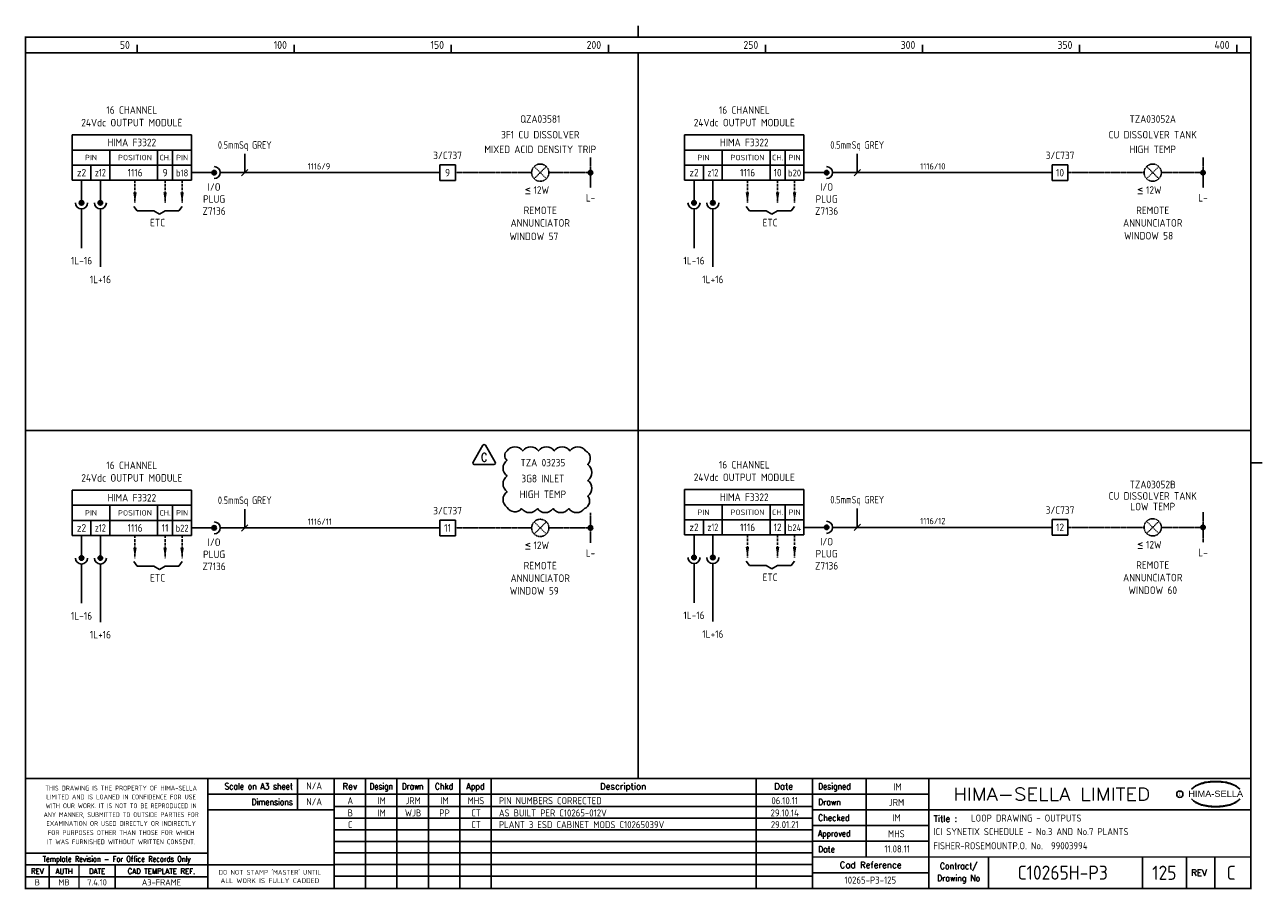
# Model space of a CAD drawing. Extents: x 14 to 408, y 0 to 275.
import ezdxf
from ezdxf.enums import TextEntityAlignment as Align

# ---------------------------------------------------------------- set-up
doc = ezdxf.new("R2010")
doc.units = 0
doc.header["$LTSCALE"] = 0.25
doc.header["$MEASUREMENT"] = 0
doc.linetypes.add('HIDDEN', pattern=[0.375, 0.25, -0.125])
doc.linetypes.add('HIDDEN2', pattern=[4.7625, 3.175, -1.5875])
doc.layers.get('0').update_dxf_attribs({"color": 41, "linetype": 'CONTINUOUS'})
for name, color, linetype in [('00-DRG_FRAME', 12, 'CONTINUOUS'), ('01-DRAW', 7, 'CONTINUOUS'), ('02-TEXT', 2, 'CONTINUOUS'), ('051-TEXT', 2, 'CONTINUOUS'), ('117', 7, 'CONTINUOUS'), ('117-TEXT', 2, 'CONTINUOUS')]:
    doc.layers.add(name, color=color, linetype=linetype)
doc.styles.add('ARIAL', font='arial.ttf', dxfattribs={"height": 2.5})
doc.styles.add('ISO', font='iso.shx')
doc.styles.add('ROMAND', font='ROMAND')
doc.styles.add('ROMANS', font='romans.shx')

# ---------------------------------------------------------------- blocks, each defined once
blk = doc.blocks.new('A3-REVA')
at = {"layer": '051-TEXT', "style": 'ISO'}
for tag, p in [('DESIGNED', (292.01, 31.7)), ('A', (117.73, 27.28)), ('DES', (127.73, 27.28)), ('DRN', (137.73, 27.28)), ('CHKD', (147.73, 27.28)), ('APPD', (157.73, 27.28)), ('DATE', (256, 27.28)), ('DRAWN', (291.72, 26.77)), ('CHECKED', (291.72, 21.89)), ('APPD', (291.65, 16.79)), ('DATE', (291.92, 11.96))]:
    blk.add_attdef(tag, text='', height=2.25, dxfattribs=at).set_placement(p, align=Align.CENTER)
blk.add_attdef('DESCRIPTION', (165.03, 27.28), '', height=2.25, dxfattribs=at)
blk = doc.blocks.new('A3-REVB')
at = {"layer": '051-TEXT', "style": 'ISO'}
for tag, p in [('A', (124.85, -20.36)), ('DES', (134.85, -20.36)), ('DRN', (144.85, -20.36)), ('CHKD', (154.85, -20.36)), ('APPD', (164.85, -20.36)), ('DATE', (263.12, -20.36))]:
    blk.add_attdef(tag, text='', height=2.25, dxfattribs=at).set_placement(p, align=Align.CENTER)
blk.add_attdef('DESCRIPTION', (172.15, -20.36), '', height=2.25, dxfattribs=at)
blk = doc.blocks.new('A3-TITLE')
at = {"layer": '051-TEXT', "style": 'ISO'}
blk.add_attdef('TITLE_1', (315.46, 21.78), '', height=2.25, dxfattribs=at)
for tag, p in [('DRGNO', (376.96, 3.24)), ('REV.', (398.2, 3.24))]:
    blk.add_attdef(tag, text='', height=4.5, dxfattribs=at).set_placement(p, align=Align.CENTER)
blk = doc.blocks.new('DOT')
for radius in [0.75, 0.65, 0.55, 0.45, 0.35, 0.25, 0.15, 0.05]:
    blk.add_circle((0, 0), radius)
blk = doc.blocks.new('A3-CONTRACT')
at = {"layer": '051-TEXT', "color": 41, "style": 'ISO'}
for tag, height, p in [('SCALE', 2.25, (106.71, 31.82)), ('DIMS', 2.25, (106.71, 26.8)), ('CAD-REF', 2.25, (283.73, 1.84)), ('CONTRACT', 4.5, (344.94, 3.1))]:
    blk.add_attdef(tag, text='', height=height, dxfattribs=at).set_placement(p, align=Align.CENTER)
for tag, p in [('TITLE_2', (303.86, 17.28)), ('TITLE_3', (303.79, 12.78))]:
    blk.add_attdef(tag, p, '', height=2.25, dxfattribs=at)
blk = doc.blocks.new('TRI-E')
at = {"layer": '01-DRAW'}
blk.add_lwpolyline([(-0.26, 2.55), (-2.34, -1.05, 0.57735), (-2.08, -1.5), (2.08, -1.5, 0.57735), (2.34, -1.05), (0.26, 2.55, 0.57735)], format="xyb", close=True, dxfattribs=at)
at = {"layer": '02-TEXT', "color": 2, "style": 'ROMANS', "width": 0.8}
blk.add_text('C', height=1.8, dxfattribs=at).set_placement((0, 0), align=Align.MIDDLE)

msp = doc.modelspace()

# ---------------------------------------------------------------- linework, layer by layer
at = {"layer": '00-DRG_FRAME'}
for p, q in [((50, 266.5), (50, 269)), ((100, 266.5), (100, 269)), ((150, 266.5), (150, 269)), ((200, 266.5), (200, 269)), ((250, 266.5), (250, 269)), ((300, 266.5), (300, 269)), ((350, 266.5), (350, 269)), ((400, 266.5), (400, 269)), ((101.01, 35.5), (101.01, 25.5)), ((122.7, 35.5), (122.7, 0.5)), ((132.7, 0.5), (132.7, 35.5)), ((142.7, 0.5), (142.7, 35.5)), ((152.7, 35.5), (152.7, 0.5)), ((162.7, 35.5), (162.7, 0.5)), ((247, 35.5), (247, 0.5)), ((282, 35.5), (282, 10.5)), ((265, 30.5), (302, 30.5)), ((265, 26.59), (112.7, 26.59)), ((302, 25.5), (265, 25.5)), ((265, 22.89), (112.7, 22.89)), ((265, 20.5), (302, 20.5)), ((265, 19.19), (112.7, 19.19)), ((265, 15.49), (112.7, 15.49)), ((302, 15.5), (265, 15.5)), ((265, 11.79), (112.7, 11.79)), ((265, 8.09), (112.7, 8.09)), ((321, 10.5), (321, 0.5)), ((370, 10.5), (370, 0.5)), ((384, 0.5), (384, 10.5)), ((393, 10.5), (393, 0.5)), ((72.5, 4.25), (14.5, 4.25)), ((265, 4.39), (112.7, 4.39)), ((302, 5.5), (265, 5.5))]:
    msp.add_line(p, q, dxfattribs=at)
at = {"layer": '00-DRG_FRAME', "const_width": 0.5}
for points in [[(209.5, 271.5), (209.5, 275.18)], [(209.5, 271.5), (209.5, 275.18)], [(14.5, 266.5), (404.5, 266.5)], [(209.5, 35.5), (209.5, 266.5)], [(14.5, 146.31), (404.5, 146.31)], [(404.5, 136), (408.18, 136)], [(404.5, 35.5), (14.5, 35.5)], [(72.5, 0.5), (72.5, 35.5)], [(112.7, 0.5), (112.7, 35.5)], [(265, 35.5), (265, 0.5)], [(302, 0.5), (302, 35.5)], [(265, 30.5), (72.5, 30.5)], [(112.7, 25.5), (72.5, 25.5)], [(404.5, 25.5), (302, 25.5)], [(14.5, 11.75), (72.5, 11.75)], [(14.5, 8), (72.5, 8)], [(22, 0.5), (22, 8)], [(31.5, 0.5), (31.5, 8)], [(43, 0.5), (43, 8)], [(112.7, 8), (72.5, 8)], [(265, 10.5), (404.5, 10.5)]]:
    msp.add_lwpolyline(points, dxfattribs=at)
msp.add_lwpolyline([(14.5, 0.5), (404.5, 0.5), (404.5, 271.5), (14.5, 271.5)], close=True, dxfattribs=at)
at = {"layer": '00-DRG_FRAME', "color": 3}
msp.add_circle((381.88, 30.5), 1, dxfattribs=at)
for centre, radius, start, end in [((390.6, 26.83), 7.24, 106.0532, 133.5024), ((390.88, 27.01), 7.3, 130.419, 136.057), ((390.11, 28.1), 5.98, 122.244, 131.6154), ((389.75, 28.78), 5.21, 111.8206, 122.8668), ((391.78, 24.7), 9.76, 107.5931, 113.9452), ((393.1, 18.5), 15.94, 89.2698, 106.3911), ((392.1, 23.52), 10.99, 96.0146, 107.3203), ((393.29, 16.31), 18.28, 92.8917, 97.3734), ((393.24, 18.86), 15.73, 89.7805, 93.1738), ((393.36, 18.86), 15.73, 86.8262, 90.2195), ((393.51, 18.5), 15.94, 73.6089, 90.7302), ((393.31, 16.31), 18.28, 82.6266, 87.1083), ((394.51, 23.52), 10.99, 72.6797, 83.9854), ((394.83, 24.7), 9.76, 66.0548, 72.4069), ((396, 26.83), 7.24, 46.4976, 73.9468), ((396.85, 28.78), 5.21, 57.1332, 68.1794), ((396.49, 28.1), 5.98, 48.3846, 57.756), ((395.73, 27.01), 7.3, 43.943, 49.581), ((390.88, 34.04), 7.3, 223.943, 229.581), ((390.6, 34.23), 7.24, 226.4976, 253.9468), ((390.11, 32.96), 5.98, 228.3846, 237.756), ((389.75, 32.28), 5.21, 237.1332, 248.1794), ((396, 34.23), 7.24, 286.0532, 313.5024), ((396.85, 32.28), 5.21, 291.8206, 302.8668), ((396.49, 32.96), 5.98, 302.244, 311.6154), ((395.73, 34.04), 7.3, 310.419, 316.057), ((391.78, 36.36), 9.76, 246.0548, 252.4069), ((393.1, 42.56), 15.94, 253.6089, 270.7302), ((392.1, 37.54), 10.99, 252.6797, 263.9854), ((393.29, 44.75), 18.28, 262.6266, 267.1083), ((393.24, 42.19), 15.73, 266.8262, 270.2195), ((393.51, 42.56), 15.94, 269.2698, 286.3911), ((393.36, 42.19), 15.73, 269.7805, 273.1738), ((393.31, 44.75), 18.28, 272.8917, 277.3734), ((394.51, 37.54), 10.99, 276.0146, 287.3203), ((394.83, 36.36), 9.76, 287.5931, 293.9452)]:
    msp.add_arc(centre, radius, start, end, dxfattribs=at)
at = {"layer": '01-DRAW'}
msp.add_lwpolyline([(167.77, 139.77, -0.520567), (172.77, 139.77, -0.520567), (177.77, 139.77, -0.520567), (182.77, 139.77, -0.520567), (187.77, 139.77, -0.520567), (192.77, 139.77, -0.520567), (193.42, 135.41, -0.520567), (193.42, 130.41, -0.520567), (193.42, 125.41, -0.520567), (192.4, 121.43, -0.520567), (187.4, 121.43, -0.520567), (182.4, 121.43, -0.520567), (177.4, 121.43, -0.520567), (172.4, 121.43, -0.520567), (167.77, 121.8, -0.520567), (167.77, 126.8, -0.520567), (167.77, 131.8, -0.520567), (167.77, 136.8, -0.520567)], format="xyb", close=True, dxfattribs=at)
at = {"layer": '117'}
for p, q in [((29.32, 240.36), (29.32, 225.96)), ((67.32, 240.36), (29.32, 240.36)), ((67.32, 240.36), (67.32, 225.96)), ((224.26, 240.36), (224.26, 225.96)), ((262.26, 240.36), (224.26, 240.36)), ((262.26, 240.36), (262.26, 225.96)), ((67.32, 235.56), (29.32, 235.56)), ((41.32, 235.56), (41.32, 225.96)), ((56.52, 235.56), (56.52, 225.96)), ((61.32, 235.56), (61.32, 225.96)), ((262.26, 235.56), (224.26, 235.56)), ((236.26, 235.56), (236.26, 225.96)), ((251.46, 235.56), (251.46, 225.96)), ((256.26, 235.56), (256.26, 225.96)), ((67.32, 230.76), (29.32, 230.76)), ((35.32, 230.76), (35.32, 225.96)), ((146.32, 230.86), (146.32, 225.86)), ((151.32, 230.86), (146.32, 230.86)), ((151.32, 225.86), (151.32, 230.86)), ((262.26, 230.76), (224.26, 230.76)), ((230.26, 230.76), (230.26, 225.96)), ((341.26, 230.86), (341.26, 225.86)), ((346.26, 230.86), (341.26, 230.86)), ((346.26, 225.86), (346.26, 230.86)), ((67.32, 225.96), (29.32, 225.96)), ((32.32, 225.96), (32.32, 218.76)), ((38.32, 225.96), (38.32, 218.76)), ((67.32, 228.36), (74.52, 228.36)), ((76.44, 228.36), (146.32, 228.36)), ((151.32, 225.86), (146.32, 225.86)), ((262.26, 225.96), (224.26, 225.96)), ((227.26, 225.96), (227.26, 218.76)), ((233.26, 225.96), (233.26, 218.76)), ((262.26, 228.36), (269.46, 228.36)), ((271.38, 228.36), (341.26, 228.36)), ((346.26, 225.86), (341.26, 225.86)), ((32.32, 216.84), (32.32, 204.36)), ((38.32, 216.84), (38.32, 198.36)), ((48.92, 217.62), (50, 216.18)), ((64.32, 217.62), (63.24, 216.18)), ((227.26, 216.84), (227.26, 204.36)), ((233.26, 216.84), (233.26, 198.36)), ((243.86, 217.62), (244.94, 216.18)), ((259.26, 217.62), (258.18, 216.18)), ((50, 216.18), (55.32, 216.18)), ((55.32, 216.18), (57.12, 215.1)), ((58.92, 216.18), (57.12, 215.1)), ((63.24, 216.18), (58.92, 216.18)), ((244.94, 216.18), (250.26, 216.18)), ((250.26, 216.18), (252.06, 215.1)), ((253.86, 216.18), (252.06, 215.1)), ((258.18, 216.18), (253.86, 216.18)), ((67.32, 127.27), (29.32, 127.27)), ((29.32, 127.27), (29.32, 112.87)), ((67.32, 127.27), (67.32, 112.87)), ((262.26, 127.45), (224.26, 127.45)), ((224.26, 127.45), (224.26, 113.05)), ((262.26, 127.45), (262.26, 113.05)), ((67.32, 122.47), (29.32, 122.47)), ((41.32, 122.47), (41.32, 112.87)), ((56.52, 122.47), (56.52, 112.87)), ((61.32, 122.47), (61.32, 112.87)), ((262.26, 122.65), (224.26, 122.65)), ((236.26, 122.65), (236.26, 113.05)), ((251.46, 122.65), (251.46, 113.05)), ((256.26, 122.65), (256.26, 113.05)), ((67.32, 117.67), (29.32, 117.67)), ((35.32, 117.67), (35.32, 112.87)), ((67.32, 115.27), (74.52, 115.27)), ((76.44, 115.27), (146.32, 115.27)), ((146.32, 117.77), (146.32, 112.77)), ((151.32, 117.77), (146.32, 117.77)), ((151.32, 112.77), (151.32, 117.77)), ((262.26, 117.85), (224.26, 117.85)), ((230.26, 117.85), (230.26, 113.05)), ((262.26, 115.45), (269.46, 115.45)), ((271.38, 115.45), (341.26, 115.45)), ((346.26, 117.95), (341.26, 117.95)), ((341.26, 117.95), (341.26, 112.95)), ((346.26, 112.95), (346.26, 117.95)), ((67.32, 112.87), (29.32, 112.87)), ((32.32, 112.87), (32.32, 105.67)), ((38.32, 112.87), (38.32, 105.67)), ((151.32, 112.77), (146.32, 112.77)), ((262.26, 113.05), (224.26, 113.05)), ((227.26, 113.05), (227.26, 105.85)), ((233.26, 113.05), (233.26, 105.85)), ((346.26, 112.95), (341.26, 112.95)), ((32.32, 103.75), (32.32, 91.27)), ((38.32, 103.75), (38.32, 85.27)), ((48.92, 104.53), (50, 103.09)), ((50, 103.09), (55.32, 103.09)), ((55.32, 103.09), (57.12, 102.01)), ((58.92, 103.09), (57.12, 102.01)), ((63.24, 103.09), (58.92, 103.09)), ((64.32, 104.53), (63.24, 103.09)), ((227.26, 103.93), (227.26, 91.45)), ((233.26, 103.93), (233.26, 85.45)), ((243.86, 104.71), (244.94, 103.27)), ((244.94, 103.27), (250.26, 103.27)), ((250.26, 103.27), (252.06, 102.19)), ((253.86, 103.27), (252.06, 102.19)), ((258.18, 103.27), (253.86, 103.27)), ((259.26, 104.71), (258.18, 103.27))]:
    msp.add_line(p, q, dxfattribs=at)
at = {"layer": '117', "color": 3}
for p, q in [((84.27, 228.36), (84.27, 234.36)), ((279.21, 228.36), (279.21, 234.36)), ((83.27, 227.36), (85.27, 229.36)), ((278.21, 227.36), (280.21, 229.36)), ((84.27, 115.27), (84.27, 121.27)), ((279.21, 115.45), (279.21, 121.45)), ((83.27, 114.27), (85.27, 116.27)), ((278.21, 114.45), (280.21, 116.45))]:
    msp.add_line(p, q, dxfattribs=at)
at = {"layer": '117', "linetype": 'HIDDEN'}
for p, q in [((194.32, 233.16), (194.32, 223.56)), ((389.26, 233.16), (389.26, 223.56)), ((176.37, 226.42), (180.26, 230.31)), ((176.37, 230.31), (180.26, 226.42)), ((371.32, 230.31), (375.21, 226.42)), ((371.32, 226.42), (375.21, 230.31)), ((151.32, 228.36), (175.57, 228.36)), ((181.07, 228.36), (194.32, 228.36)), ((346.26, 228.36), (370.51, 228.36)), ((376.01, 228.36), (389.26, 228.36)), ((194.32, 120.07), (194.32, 110.47)), ((389.26, 120.25), (389.26, 110.65)), ((151.32, 115.27), (175.57, 115.27)), ((176.37, 117.21), (180.26, 113.32)), ((176.37, 113.32), (180.26, 117.21)), ((181.07, 115.27), (194.32, 115.27)), ((346.26, 115.45), (370.51, 115.45)), ((371.32, 113.5), (375.21, 117.39)), ((371.32, 117.39), (375.21, 113.5)), ((376.01, 115.45), (389.26, 115.45))]:
    msp.add_line(p, q, dxfattribs=at)
at = {"layer": '117', "linetype": 'HIDDEN2'}
for p, q in [((49.32, 225.96), (49.32, 218.76)), ((58.92, 225.96), (58.92, 218.76)), ((64.32, 225.96), (64.32, 218.76)), ((244.26, 225.96), (244.26, 218.76)), ((253.86, 225.96), (253.86, 218.76)), ((259.26, 225.96), (259.26, 218.76)), ((49.32, 112.87), (49.32, 105.67)), ((58.92, 112.87), (58.92, 105.67)), ((64.32, 112.87), (64.32, 105.67)), ((244.26, 113.05), (244.26, 105.85)), ((253.86, 113.05), (253.86, 105.85)), ((259.26, 113.05), (259.26, 105.85))]:
    msp.add_line(p, q, dxfattribs=at)
at = {"layer": '117'}
for centre, radius in [((74.52, 228.36), 0.72), ((74.52, 228.36), 0.624), ((74.52, 228.36), 0.528), ((74.52, 228.36), 0.432), ((74.52, 228.36), 0.336), ((269.46, 228.36), 0.72), ((269.46, 228.36), 0.624), ((269.46, 228.36), 0.528), ((269.46, 228.36), 0.432), ((269.46, 228.36), 0.336), ((74.52, 228.36), 0.24), ((74.52, 228.36), 0.144), ((74.52, 228.36), 0.048), ((269.46, 228.36), 0.24), ((269.46, 228.36), 0.144), ((269.46, 228.36), 0.048), ((32.32, 218.76), 0.72), ((32.32, 218.76), 0.624), ((32.32, 218.76), 0.528), ((32.32, 218.76), 0.432), ((32.32, 218.76), 0.336), ((32.32, 218.76), 0.24), ((32.32, 218.76), 0.144), ((32.32, 218.76), 0.048), ((38.32, 218.76), 0.72), ((38.32, 218.76), 0.624), ((38.32, 218.76), 0.528), ((38.32, 218.76), 0.432), ((38.32, 218.76), 0.336), ((38.32, 218.76), 0.24), ((38.32, 218.76), 0.144), ((38.32, 218.76), 0.048), ((227.26, 218.76), 0.72), ((227.26, 218.76), 0.624), ((227.26, 218.76), 0.528), ((227.26, 218.76), 0.432), ((227.26, 218.76), 0.336), ((227.26, 218.76), 0.24), ((227.26, 218.76), 0.144), ((227.26, 218.76), 0.048), ((233.26, 218.76), 0.72), ((233.26, 218.76), 0.624), ((233.26, 218.76), 0.528), ((233.26, 218.76), 0.432), ((233.26, 218.76), 0.336), ((233.26, 218.76), 0.24), ((233.26, 218.76), 0.144), ((233.26, 218.76), 0.048), ((74.52, 115.27), 0.72), ((74.52, 115.27), 0.624), ((74.52, 115.27), 0.528), ((74.52, 115.27), 0.432), ((74.52, 115.27), 0.336), ((74.52, 115.27), 0.24), ((74.52, 115.27), 0.144), ((74.52, 115.27), 0.048), ((269.46, 115.45), 0.72), ((269.46, 115.45), 0.624), ((269.46, 115.45), 0.528), ((269.46, 115.45), 0.432), ((269.46, 115.45), 0.336), ((269.46, 115.45), 0.24), ((269.46, 115.45), 0.144), ((269.46, 115.45), 0.048), ((227.26, 105.85), 0.72), ((227.26, 105.85), 0.624), ((233.26, 105.85), 0.72), ((233.26, 105.85), 0.624), ((32.32, 105.67), 0.72), ((32.32, 105.67), 0.624), ((32.32, 105.67), 0.528), ((32.32, 105.67), 0.432), ((32.32, 105.67), 0.336), ((32.32, 105.67), 0.24), ((32.32, 105.67), 0.144), ((32.32, 105.67), 0.048), ((38.32, 105.67), 0.72), ((38.32, 105.67), 0.624), ((38.32, 105.67), 0.528), ((38.32, 105.67), 0.432), ((38.32, 105.67), 0.336), ((38.32, 105.67), 0.24), ((38.32, 105.67), 0.144), ((38.32, 105.67), 0.048), ((227.26, 105.85), 0.528), ((227.26, 105.85), 0.432), ((227.26, 105.85), 0.336), ((227.26, 105.85), 0.24), ((227.26, 105.85), 0.144), ((227.26, 105.85), 0.048), ((233.26, 105.85), 0.528), ((233.26, 105.85), 0.432), ((233.26, 105.85), 0.336), ((233.26, 105.85), 0.24), ((233.26, 105.85), 0.144), ((233.26, 105.85), 0.048)]:
    msp.add_circle(centre, radius, dxfattribs=at)
at = {"layer": '117', "linetype": 'HIDDEN'}
for centre in [(178.32, 228.36), (373.26, 228.36), (178.32, 115.27), (373.26, 115.45)]:
    msp.add_circle(centre, 2.75, dxfattribs=at)
at = {"layer": '117'}
for centre, start, end in [((74.52, 228.36), 270, 90), ((269.46, 228.36), 270, 90), ((32.32, 218.76), 180, 0), ((38.32, 218.76), 180, 0), ((227.26, 218.76), 180, 0), ((233.26, 218.76), 180, 0), ((74.52, 115.27), 270, 90), ((269.46, 115.45), 270, 90), ((32.32, 105.67), 180, 0), ((38.32, 105.67), 180, 0), ((227.26, 105.85), 180, 0), ((233.26, 105.85), 180, 0)]:
    msp.add_arc(centre, 1.92, start, end, dxfattribs=at)
for points in [[(49.88, 222.12), (48.76, 222.12), (49.32, 218.76)], [(59.48, 222.12), (58.36, 222.12), (58.92, 218.76)], [(64.88, 222.12), (63.76, 222.12), (64.32, 218.76)], [(244.82, 222.12), (243.7, 222.12), (244.26, 218.76)], [(254.42, 222.12), (253.3, 222.12), (253.86, 218.76)], [(259.82, 222.12), (258.7, 222.12), (259.26, 218.76)], [(49.88, 109.03), (48.76, 109.03), (49.32, 105.67)], [(59.48, 109.03), (58.36, 109.03), (58.92, 105.67)], [(64.88, 109.03), (63.76, 109.03), (64.32, 105.67)], [(244.82, 109.21), (243.7, 109.21), (244.26, 105.85)], [(254.42, 109.21), (253.3, 109.21), (253.86, 105.85)], [(259.82, 109.21), (258.7, 109.21), (259.26, 105.85)]]:
    msp.add_solid(points, dxfattribs=at)

# ---------------------------------------------------------------- block references
at = {"layer": '00-DRG_FRAME', "color": 7, "lineweight": 211, "xscale": 1.510553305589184, "yscale": 1.510553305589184, "zscale": 1.510553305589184}
msp.add_blockref('TRI-E', (160.45, 137.74), dxfattribs=at)
at = {"layer": '00-DRG_FRAME'}
for name, p, values in [('A3-CONTRACT', (-0.35, 0.19), {'TITLE_2': 'ICI SYNETIX SCHEDULE - No.3 AND No.7 PLANTS', 'TITLE_3': 'FISHER-ROSEMOUNTP.O. No.  99003994', 'CAD-REF': '10265-P3-125', 'CONTRACT': 'C10265H-P3', 'SCALE': 'N/A', 'DIMS': 'N/A'}), ('A3-REVB', (-7, 47.68), {'A': 'A', 'DES': 'IM', 'DRN': 'JRM', 'CHKD': 'IM', 'APPD': 'MHS', 'DESCRIPTION': 'PIN NUMBERS CORRECTED', 'DATE': '06.10.11'}), ('A3-REVB', (-7, 43.77), {'A': 'B', 'DES': 'IM', 'DRN': 'WJB', 'CHKD': 'PP', 'APPD': 'CT', 'DESCRIPTION': 'AS BUILT PER C10265-012V', 'DATE': '29.10.14'}), ('A3-TITLE', (0, 0), {'TITLE_1': 'LOOP DRAWING - OUTPUTS', 'DRGNO': '125', 'REV.': 'C'}), ('A3-REVB', (-7, 40.05), {'A': 'C', 'APPD': 'CT', 'DESCRIPTION': 'PLANT 3 ESD CABINET MODS C10265039V', 'DATE': '29.01.21'})]:
    msp.add_blockref(name, p, dxfattribs=at).add_auto_attribs(values)
ref = msp.add_blockref('A3-REVA', (0, 0), dxfattribs=at)
ref.add_attrib('DESIGNED', 'IM', dxfattribs={"layer": '051-TEXT', "height": 2.25, "style": 'ISO'}).set_placement((292.01, 31.7), align=Align.CENTER)
ref.add_attrib('DRAWN', 'JRM', dxfattribs={"layer": '051-TEXT', "height": 2.25, "style": 'ISO'}).set_placement((291.72, 26.77), align=Align.CENTER)
ref.add_attrib('CHECKED', 'IM', dxfattribs={"layer": '051-TEXT', "height": 2.25, "style": 'ISO'}).set_placement((291.72, 21.89), align=Align.CENTER)
ref.add_attrib('APPD', 'MHS', dxfattribs={"layer": '051-TEXT', "height": 2.25, "style": 'ISO'}).set_placement((291.65, 16.79), align=Align.CENTER)
ref.add_attrib('DATE', '11.08.11', dxfattribs={"layer": '051-TEXT', "height": 2.25, "style": 'ISO'}).set_placement((291.92, 11.96), align=Align.CENTER)
at = {"layer": '117', "xscale": 0.9600000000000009, "yscale": 0.9600000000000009, "zscale": 0.9600000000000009}
for p in [(194.32, 228.36), (389.26, 228.36), (194.32, 115.27), (389.26, 115.45)]:
    msp.add_blockref('DOT', p, dxfattribs=at)

# ---------------------------------------------------------------- texts
at = {"layer": '00-DRG_FRAME', "style": 'ISO'}
for s, p in [('50', (47.69, 267.75)), ('100', (97.69, 267.75)), ('150', (147.69, 267.75)), ('200', (197.69, 267.75)), ('250', (247.69, 267.75)), ('300', (297.69, 267.75)), ('350', (347.69, 267.75)), ('400', (397.69, 267.75))]:
    msp.add_text(s, height=2.5, dxfattribs=at).set_placement(p, align=Align.RIGHT)
at = {"layer": '00-DRG_FRAME', "color": 3, "style": 'ISO'}
for s, width, p in [('THIS DRAWING IS THE PROPERTY OF HIMA-SELLA', 0.9, (44.92, 32.44)), ("DO NOT STAMP 'MASTER' UNTIL", 0.95, (92.25, 5.79))]:
    msp.add_text(s, height=1.53, dxfattribs=dict(at, width=width)).set_placement(p, align=Align.MIDDLE)
at = {"layer": '00-DRG_FRAME', "color": 4, "style": 'ROMAND', "width": 0.87}
for s, p in [('Scale on A3 sheet', (99.54, 32)), ('Dimensions', (99.54, 27.01))]:
    msp.add_text(s, height=2, dxfattribs=at).set_placement(p, align=Align.RIGHT)
at = {"layer": '00-DRG_FRAME', "color": 4, "style": 'ROMAND'}
for s, p in [('Rev', (117.7, 32)), ('Description', (204.69, 32)), ('Date', (255.79, 32))]:
    msp.add_text(s, height=2, dxfattribs=at).set_placement(p, align=Align.CENTER)
for s, width, p in [('Design', 0.85, (127.7, 32)), ('Drawn', 0.85, (137.7, 32)), ('Chkd', 0.9, (147.7, 32)), ('Appd', 0.9, (157.7, 32))]:
    msp.add_text(s, height=2, dxfattribs=dict(at, width=width)).set_placement(p, align=Align.CENTER)
for s, width, p in [('Designed', 0.87, (266.75, 32)), ('Drawn', 0.9, (266.75, 27)), ('Checked', 0.9, (266.75, 22)), ('Approved', 0.85, (266.75, 17)), ('Date', 0.9, (266.75, 12))]:
    msp.add_text(s, height=2, dxfattribs=dict(at, width=width)).set_placement(p)
at = {"layer": '00-DRG_FRAME', "style": 'ROMAND', "width": 1.15}
msp.add_text('HIMA-SELLA LIMITED', height=4, dxfattribs=at).set_placement((341.1, 30.5), align=Align.MIDDLE)
at = {"layer": '00-DRG_FRAME', "style": 'ARIAL', "width": 1.05}
msp.add_text('HIMA-SELLA', height=2, dxfattribs=at).set_placement((393.3, 29.63), align=Align.CENTER)
at = {"layer": '00-DRG_FRAME', "color": 3, "style": 'ISO'}
for s, width, p in [('LIMITED AND IS LOANED IN CONFIDENCE FOR USE', 0.9, (44.92, 29.62)), ('WITH OUR WORK. IT IS NOT TO BE REPRODUCED IN', 0.87, (44.92, 26.81)), ('ANY MANNER, SUBMITTED TO OUTSIDE PARTIES FOR', 0.87, (44.92, 23.99)), ('EXAMINATION OR USED DIRECTLY OR INDIRECTLY', 0.9, (44.92, 21.18)), ('IT WAS FURNISHED WITHOUT WRITTEN CONSENT.', 0.9, (44.92, 15.35)), ('FOR PURPOSES OTHER THAN THOSE FOR WHICH', 0.9, (44.92, 18.27))]:
    msp.add_text(s, height=1.53, dxfattribs=dict(at, width=width)).set_placement(p, align=Align.MIDDLE_CENTER)
at = {"layer": '00-DRG_FRAME', "color": 3, "style": 'ISO', "width": 0.9}
msp.add_text('C', height=1, dxfattribs=at).set_placement((381.84, 30), align=Align.CENTER)
at = {"layer": '00-DRG_FRAME', "color": 4, "style": 'ROMAND'}
msp.add_text('Title :', height=2, dxfattribs=at).set_placement((303.5, 21.75))
for s, height, width, p in [('Template Revision - For Office Records Only', 1.8, 0.85, (43.5, 9.62)), ('Contract/', 2, 0.9, (311.5, 7.5)), ('REV', 1.8, 0.9, (18.25, 6)), ('AUTH', 1.8, 0.9, (26.75, 6)), ('DATE', 1.8, 0.9, (37.25, 6)), ('CAD TEMPLATE REF.', 1.8, 0.9, (57.75, 6)), ('Drawing No', 2, 0.9, (311.5, 3.5))]:
    msp.add_text(s, height=height, dxfattribs=dict(at, width=width)).set_placement(p, align=Align.MIDDLE)
for s, p in [('Cad Reference', (283.5, 8)), ('REV', (388, 5.5))]:
    msp.add_text(s, height=2, dxfattribs=at).set_placement(p, align=Align.MIDDLE)
at = {"layer": '00-DRG_FRAME', "color": 41, "style": 'ISO'}
for s, p in [('B', (18.25, 1.45)), ('MB', (26.75, 1.45)), ('7.4.10', (37.25, 1.45)), ('A3-FRAME', (57.75, 1.45))]:
    msp.add_text(s, height=2, dxfattribs=at).set_placement(p, align=Align.CENTER)
at = {"layer": '00-DRG_FRAME', "color": 3, "style": 'ISO'}
msp.add_text('ALL WORK IS FULLY CADDED', height=1.53, dxfattribs=at).set_placement((92.25, 2.98), align=Align.MIDDLE_CENTER)
at = {"layer": '117-TEXT', "style": 'ISO'}
for s, height, p in [('16 CHANNEL', 2.4, (48.32, 247.08)), ('16 CHANNEL', 2.4, (243.26, 247.08)), ('24Vdc OUTPUT MODULE', 2.4, (48.32, 243.08)), ('24Vdc OUTPUT MODULE', 2.4, (243.26, 243.08)), ('HIMA F3322', 2.4, (48.32, 236.76)), ('HIMA F3322', 2.4, (243.26, 236.76)), ('PIN', 1.728, (35.32, 232.3)), ('POSITION', 1.728, (49.32, 232.3)), ('CH.', 1.728, (58.92, 232.3)), ('PIN', 1.73, (64.32, 232.3)), ('PIN', 1.728, (230.26, 232.3)), ('POSITION', 1.728, (244.26, 232.3)), ('CH.', 1.728, (253.86, 232.3)), ('PIN', 1.73, (259.26, 232.3)), ('z2', 2.4, (32.32, 227.16)), ('1116', 2.4, (49.37, 227.16)), ('9', 2.4, (58.92, 227.16)), ('b18', 2.2, (64.32, 227.16)), ('z2', 2.4, (227.26, 227.16)), ('1116', 2.4, (244.32, 227.16)), ('10', 2.4, (253.86, 227.16)), ('b20', 2.2, (259.26, 227.16)), ('I/O', 2.4, (74.52, 222.6)), ('I/O', 2.4, (269.46, 222.6)), ('PLUG', 2.4, (74.52, 218.76)), ('PLUG', 2.4, (269.46, 218.76)), ('Z7136', 2.4, (74.52, 214.92)), ('Z7136', 2.4, (269.46, 214.92)), ('ETC', 2.4, (56.52, 211.26)), ('ETC', 2.4, (251.46, 211.26)), ('16 CHANNEL', 2.4, (48.32, 133.99)), ('16 CHANNEL', 2.4, (243.26, 134.17)), ('24Vdc OUTPUT MODULE', 2.4, (48.32, 129.99)), ('24Vdc OUTPUT MODULE', 2.4, (243.26, 130.17)), ('HIMA F3322', 2.4, (243.26, 123.85)), ('HIMA F3322', 2.4, (48.32, 123.67)), ('PIN', 1.728, (35.32, 119.2)), ('POSITION', 1.728, (49.32, 119.2)), ('CH.', 1.728, (58.92, 119.2)), ('PIN', 1.73, (64.32, 119.21)), ('PIN', 1.728, (230.26, 119.38)), ('POSITION', 1.728, (244.26, 119.38)), ('CH.', 1.728, (253.86, 119.38)), ('PIN', 1.73, (259.26, 119.39)), ('z2', 2.4, (32.32, 114.07)), ('1116', 2.4, (49.37, 114.07)), ('11', 2.4, (58.92, 114.07)), ('b22', 2.2, (64.32, 114.07)), ('z2', 2.4, (227.26, 114.25)), ('1116', 2.4, (244.32, 114.25)), ('12', 2.4, (253.86, 114.25)), ('b24', 2.2, (259.26, 114.25)), ('I/O', 2.4, (74.52, 109.51)), ('I/O', 2.4, (269.46, 109.69)), ('PLUG', 2.4, (74.52, 105.67)), ('PLUG', 2.4, (269.46, 105.85)), ('Z7136', 2.4, (74.52, 101.83)), ('Z7136', 2.4, (269.46, 102.01)), ('ETC', 2.4, (56.52, 98.17)), ('ETC', 2.4, (251.46, 98.35))]:
    msp.add_text(s, height=height, dxfattribs=at).set_placement(p, align=Align.CENTER)
for s, p in [('QZA03581', (178.32, 245.43)), ('TZA03052A', (373.26, 245.43)), ('3F1 CU DISSOLVER', (178.32, 240.43)), ('CU DISSOLVER TANK', (373.26, 240.43)), ('MIXED ACID DENSITY TRIP', (178.32, 235.77)), ('HIGH TEMP', (373.26, 235.77)), ('3/C737', (148.82, 233.86)), ('3/C737', (343.76, 233.86)), ('9', (148.82, 228.36)), ('10', (343.76, 228.36)), ('L-', (194.32, 220.36)), ('L-', (389.26, 220.36)), ('REMOTE', (178.32, 216.36)), ('REMOTE', (373.26, 216.36)), ('ANNUNCIATOR', (178.32, 212.36)), ('ANNUNCIATOR', (373.26, 212.36)), ('WINDOW 57', (176.28, 208.08)), ('WINDOW 58', (371.96, 208.27)), ('1L-16', (32.32, 200.36)), ('1L-16', (227.26, 200.36)), ('1L+16', (38.32, 194.36)), ('1L+16', (233.26, 194.36)), ('TZA 03235', (179.16, 136.05)), ('3G8 INLET', (179.16, 130.98)), ('TZA03052B', (373.26, 129.08)), ('HIGH TEMP', (179.16, 125.98)), ('CU DISSOLVER TANK', (373.26, 125.45)), ('3/C737', (148.82, 120.77)), ('3/C737', (343.76, 120.95)), ('LOW TEMP', (373.26, 122.07)), ('11', (148.82, 115.27)), ('12', (343.76, 115.45)), ('L-', (194.32, 107.27)), ('L-', (389.26, 107.45)), ('REMOTE', (178.32, 103.27)), ('REMOTE', (373.26, 103.45)), ('ANNUNCIATOR', (178.32, 99.27)), ('ANNUNCIATOR', (373.26, 99.45)), ('WINDOW 59', (176.42, 95.25)), ('WINDOW 60', (373.26, 95.44)), ('1L-16', (32.32, 87.27)), ('1L-16', (227.26, 87.45)), ('1L+16', (38.32, 81.27)), ('1L+16', (233.26, 81.45))]:
    msp.add_text(s, height=2.4, dxfattribs=at).set_placement(p, align=Align.MIDDLE)
for s, width, p in [('0.5mmSq GREY', 0.85, (84.27, 235.97)), ('0.5mmSq GREY', 0.85, (279.21, 235.97)), ('z12', 0.8, (38.32, 227.16)), ('z12', 0.8, (233.26, 227.16)), ('0.5mmSq GREY', 0.85, (84.27, 122.88)), ('0.5mmSq GREY', 0.85, (279.21, 123.06)), ('z12', 0.8, (38.32, 114.07)), ('z12', 0.8, (233.26, 114.25))]:
    msp.add_text(s, height=2.4, dxfattribs=dict(at, width=width)).set_placement(p, align=Align.CENTER)
at = {"layer": '117-TEXT', "color": 3, "style": 'ISO'}
for s, p in [('1116/9', (104.32, 230.36)), ('1116/10', (299.26, 230.36)), ('1116/11', (104.32, 117.27)), ('1116/12', (299.26, 117.45))]:
    msp.add_text(s, height=2, dxfattribs=at).set_placement(p, align=Align.MIDDLE_LEFT)
at = {"layer": '117-TEXT', "style": 'ISO'}
for s, height, p in [('<', 3.36, (173.32, 221.63)), ('-', 3.36, (173.32, 220.27)), ('12W', 2.4, (176.18, 221.62)), ('<', 3.36, (368.26, 221.63)), ('-', 3.36, (368.26, 220.27)), ('12W', 2.4, (371.12, 221.62)), ('<', 3.36, (173.32, 108.54)), ('12W', 2.4, (176.18, 108.53)), ('<', 3.36, (368.26, 108.72)), ('12W', 2.4, (371.12, 108.71)), ('-', 3.36, (173.32, 107.18)), ('-', 3.36, (368.26, 107.36))]:
    msp.add_text(s, height=height, dxfattribs=at).set_placement(p)

doc.saveas('drawing.dxf')
